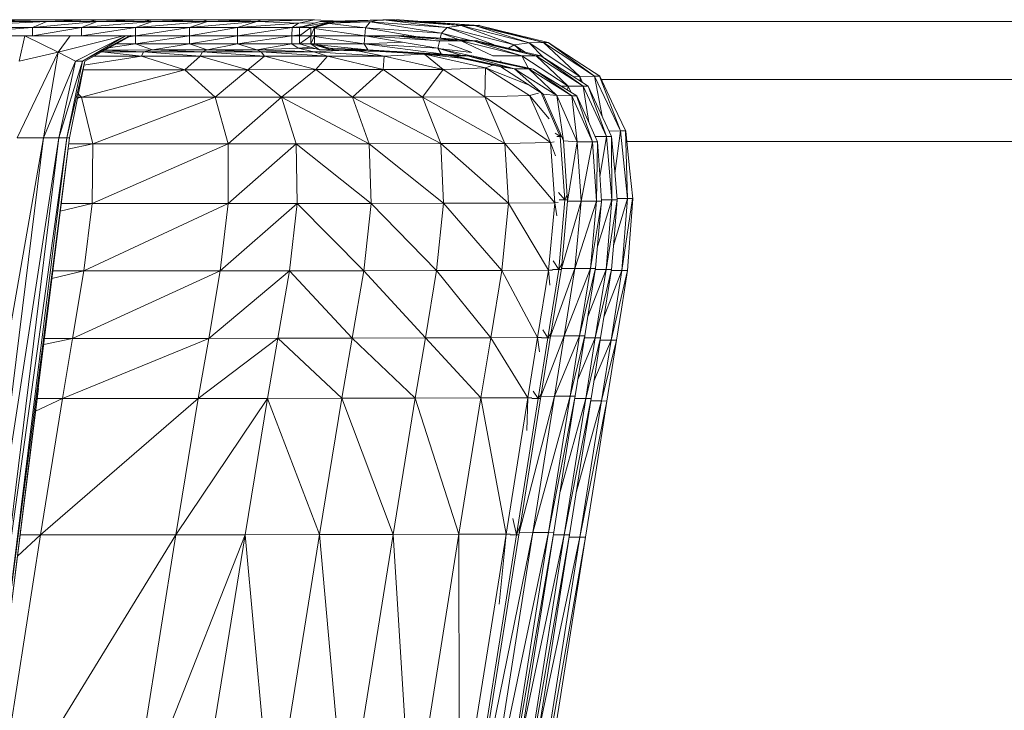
# Model space of a CAD drawing. Extents: x 180 to 9540, y 54 to 2910.
# Tile 54 of 82: x 7188 to 7219, y 992 to 1014. Entities that reach past the tile are written whole.
import ezdxf
from ezdxf.xclip import XClip

# ---------------------------------------------------------------- set-up
doc = ezdxf.new("R2010")
doc.units = 0
doc.header["$MEASUREMENT"] = 0
doc.header["$XCLIPFRAME"] = 0
doc.layers.add('320-W Umeblowanie U_floe', color=7, linetype='Continuous')
doc.layers.add('820-G Rysunki Obrazki', color=7, linetype='Continuous')

# ---------------------------------------------------------------- blocks, each defined once
blk = doc.blocks.new('Rysunek_2_2', base_point=(4248.051, 809.799))
at = {"color": 150, "linetype": 'Continuous', "lineweight": 13, "ltscale": 0.5}
for p, q in [((7189.055, 1013.525), (7185.025, 1013.339)), ((7185.422, 1013.525), (7189.055, 1013.525)), ((7186.614, 1013.586), (7190.372, 1013.586)), ((7186.614, 1013.586), (7189.055, 1013.525)), ((7190.618, 1013.525), (7188.616, 1013.339)), ((7189.055, 1013.525), (7188.616, 1013.339)), ((7189.055, 1013.525), (7190.372, 1013.586)), ((7189.055, 1013.525), (7190.618, 1013.525)), ((7192.335, 1013.525), (7190.139, 1013.339)), ((7190.618, 1013.525), (7190.139, 1013.339)), ((7190.618, 1013.525), (7190.372, 1013.586)), ((7192.055, 1013.586), (7190.372, 1013.586)), ((7192.055, 1013.586), (7190.618, 1013.525)), ((7190.618, 1013.525), (7192.335, 1013.525)), ((7194.042, 1013.525), (7191.814, 1013.339)), ((7192.335, 1013.525), (7191.814, 1013.339)), ((7192.055, 1013.586), (7193.896, 1013.586)), ((7192.055, 1013.586), (7192.335, 1013.525)), ((7193.896, 1013.586), (7192.335, 1013.525)), ((7192.335, 1013.525), (7194.042, 1013.525)), ((7195.577, 1013.525), (7193.482, 1013.339)), ((7194.042, 1013.525), (7193.482, 1013.339)), ((7194.042, 1013.525), (7193.896, 1013.586)), ((7195.723, 1013.586), (7193.896, 1013.586)), ((7195.723, 1013.586), (7194.042, 1013.525)), ((7194.042, 1013.525), (7195.577, 1013.525)), ((7195.577, 1013.525), (7194.981, 1013.339)), ((7196.871, 1013.476), (7194.981, 1013.339)), ((7195.577, 1013.525), (7197.364, 1013.586)), ((7195.723, 1013.586), (7195.577, 1013.525)), ((7195.577, 1013.525), (7196.871, 1013.476)), ((7195.723, 1013.586), (7197.364, 1013.586)), ((7196.67, 1013.338), (7196.871, 1013.476)), ((7196.871, 1013.476), (7197.364, 1013.586)), ((7196.871, 1013.476), (7197.435, 1013.492)), ((7197.91, 1013.525), (7196.902, 1013.339)), ((7197.549, 1013.525), (7196.902, 1013.339)), ((7198.031, 1013.525), (7197.255, 1013.339)), ((7197.91, 1013.525), (7197.255, 1013.339)), ((7198.148, 1013.544), (7197.364, 1013.586)), ((7197.7, 1013.431), (7197.373, 1013.339)), ((7199.489, 1013.585), (7197.549, 1013.525)), ((7197.549, 1013.525), (7197.91, 1013.525)), ((7197.832, 1013.469), (7198.954, 1013.337)), ((7199.098, 1013.523), (7197.869, 1013.479)), ((7198.03, 1013.529), (7197.91, 1013.525)), ((7197.91, 1013.525), (7198.031, 1013.525)), ((7198.03, 1013.525), (7198.03, 1013.525)), ((7198.031, 1013.525), (7198.03, 1013.525)), ((7198.03, 1013.525), (7198.03, 1013.525)), ((7198.031, 1013.53), (7199.489, 1013.585)), ((7199.098, 1013.523), (7198.031, 1013.524)), ((7199.098, 1013.523), (7198.954, 1013.337)), ((7199.098, 1013.523), (7199.369, 1013.566)), ((7199.098, 1013.523), (7201.31, 1013.166)), ((7201.489, 1013.343), (7199.098, 1013.523)), ((7199.875, 1013.585), (7199.489, 1013.585)), ((7201.489, 1013.343), (7199.591, 1013.573)), ((7201.919, 1013.403), (7199.636, 1013.574)), ((7199.907, 1013.582), (7201.919, 1013.403)), ((7199.912, 1013.582), (7200.001, 1013.585)), ((7202.335, 1013.405), (7199.912, 1013.582)), ((7200.003, 1013.585), (7200.004, 1013.585)), ((7201.277, 1013.493), (7200.003, 1013.585)), ((7202.335, 1013.405), (7200.556, 1013.543)), ((7201.489, 1013.343), (7201.919, 1013.403)), ((7201.919, 1013.403), (7202.335, 1013.405)), ((7204.036, 1012.865), (7201.919, 1013.403)), ((7203.566, 1012.809), (7201.919, 1013.403)), ((7202.474, 1013.406), (7202.335, 1013.405)), ((7204.476, 1012.872), (7202.335, 1013.405)), ((7202.335, 1013.405), (7204.036, 1012.865)), ((7202.474, 1013.406), (7202.474, 1013.406)), ((7202.474, 1013.406), (7202.474, 1013.406)), ((7204.476, 1012.872), (7202.474, 1013.406)), ((7202.474, 1013.406), (7202.474, 1013.406)), ((7185.025, 1013.339), (7188.616, 1013.339)), ((7185.025, 1013.089), (7188.616, 1013.339)), ((7188.616, 1013.339), (7190.139, 1013.339)), ((7188.616, 1013.089), (7188.616, 1013.339)), ((7188.616, 1013.089), (7190.139, 1013.339)), ((7190.139, 1013.339), (7191.814, 1013.339)), ((7190.139, 1013.089), (7190.139, 1013.339)), ((7191.814, 1013.339), (7190.139, 1013.089)), ((7191.814, 1013.089), (7191.814, 1013.339)), ((7191.814, 1013.089), (7193.482, 1013.339)), ((7191.814, 1013.339), (7193.482, 1013.339)), ((7193.482, 1013.339), (7194.981, 1013.339)), ((7193.482, 1013.089), (7193.482, 1013.339)), ((7194.981, 1013.339), (7193.482, 1013.089)), ((7194.981, 1013.339), (7196.67, 1013.338)), ((7194.981, 1013.089), (7194.981, 1013.339)), ((7194.981, 1013.089), (7196.67, 1013.338)), ((7196.669, 1013.089), (7196.67, 1013.338)), ((7196.669, 1013.089), (7196.902, 1013.114)), ((7197.022, 1013.373), (7196.67, 1013.338)), ((7196.67, 1013.338), (7196.902, 1013.338)), ((7196.902, 1013.339), (7197.255, 1013.339)), ((7196.902, 1013.089), (7196.902, 1013.339)), ((7196.902, 1013.089), (7197.255, 1013.339)), ((7197.255, 1013.339), (7197.373, 1013.339)), ((7197.255, 1013.339), (7197.255, 1013.089)), ((7197.255, 1013.089), (7197.373, 1013.339)), ((7197.373, 1013.339), (7197.373, 1013.339)), ((7198.954, 1013.337), (7197.373, 1013.338)), ((7198.933, 1013.089), (7197.373, 1013.311)), ((7197.373, 1013.089), (7197.373, 1013.213)), ((7198.933, 1013.089), (7198.954, 1013.337)), ((7201.31, 1013.166), (7198.954, 1013.337)), ((7200.513, 1013.062), (7198.954, 1013.337)), ((7201.273, 1013.01), (7201.31, 1013.166)), ((7201.31, 1013.166), (7201.489, 1013.343)), ((7202.181, 1012.948), (7201.31, 1013.166)), ((7201.837, 1012.971), (7201.31, 1013.166)), ((7201.489, 1013.343), (7202.923, 1012.811)), ((7203.566, 1012.809), (7201.489, 1013.343)), ((7184.965, 1013.089), (7188.378, 1013.089)), ((7188.378, 1013.089), (7188.199, 1012.295)), ((7189.414, 1012.581), (7188.378, 1013.089)), ((7189.782, 1013.089), (7188.378, 1013.089)), ((7189.414, 1012.581), (7189.782, 1013.089)), ((7189.414, 1012.581), (7191.438, 1013.089)), ((7189.782, 1013.089), (7191.438, 1013.089)), ((7189.951, 1012.295), (7191.5, 1013.089)), ((7191.5, 1013.089), (7189.951, 1012.295)), ((7190.163, 1012.295), (7191.5, 1013.089)), ((7190.163, 1012.295), (7191.622, 1013.089)), ((7191.662, 1013.089), (7190.234, 1012.295)), ((7191.814, 1012.839), (7190.976, 1012.708)), ((7191.212, 1012.839), (7191.814, 1012.839)), ((7191.438, 1013.089), (7191.5, 1013.089)), ((7191.622, 1013.089), (7191.5, 1013.089)), ((7191.814, 1013.089), (7191.606, 1013.058)), ((7191.622, 1013.089), (7191.662, 1013.089)), ((7191.662, 1013.089), (7191.662, 1013.089)), ((7192.63, 1013.089), (7191.662, 1013.089)), ((7193.482, 1013.089), (7191.814, 1012.839)), ((7191.814, 1013.089), (7191.814, 1012.839)), ((7191.814, 1012.839), (7193.482, 1012.839)), ((7191.814, 1012.839), (7192.334, 1012.652)), ((7193.482, 1012.839), (7192.334, 1012.652)), ((7194.981, 1013.089), (7193.482, 1012.839)), ((7193.482, 1013.089), (7193.482, 1012.839)), ((7193.482, 1012.839), (7194.981, 1012.839)), ((7194.04, 1012.652), (7193.482, 1012.839)), ((7194.981, 1012.839), (7194.04, 1012.652)), ((7196.669, 1013.089), (7194.981, 1012.839)), ((7194.981, 1013.089), (7194.981, 1012.839)), ((7194.981, 1012.839), (7196.667, 1012.839)), ((7194.981, 1012.839), (7195.573, 1012.652)), ((7196.667, 1012.839), (7195.573, 1012.652)), ((7196.726, 1013.089), (7195.641, 1013.089)), ((7196.667, 1012.839), (7196.669, 1013.089)), ((7196.667, 1012.839), (7196.862, 1012.701)), ((7196.667, 1012.839), (7196.902, 1012.839)), ((7196.902, 1012.839), (7196.667, 1012.839)), ((7196.902, 1012.839), (7197.255, 1013.089)), ((7196.902, 1013.089), (7196.902, 1012.839)), ((7197.255, 1012.839), (7196.902, 1012.839)), ((7196.902, 1012.839), (7197.528, 1012.652)), ((7197.373, 1013.089), (7197.255, 1012.839)), ((7197.255, 1012.839), (7197.255, 1013.089)), ((7197.255, 1012.839), (7197.373, 1012.839)), ((7197.889, 1012.652), (7197.255, 1012.839)), ((7197.255, 1012.839), (7197.528, 1012.652)), ((7197.373, 1013.06), (7198.913, 1012.84)), ((7197.373, 1012.963), (7197.373, 1012.839)), ((7198.913, 1012.84), (7197.373, 1012.839)), ((7197.373, 1012.839), (7197.889, 1012.652)), ((7197.373, 1012.839), (7197.373, 1012.839)), ((7197.475, 1012.809), (7199.026, 1012.654)), ((7198.989, 1013.089), (7197.802, 1013.089)), ((7200.099, 1012.888), (7198.895, 1012.84)), ((7198.895, 1012.84), (7198.913, 1012.839)), ((7198.933, 1013.089), (7198.913, 1012.84)), ((7201.2, 1012.698), (7198.913, 1012.84)), ((7198.913, 1012.84), (7201.298, 1012.521)), ((7198.913, 1012.84), (7199.026, 1012.654)), ((7201.255, 1012.932), (7198.933, 1013.089)), ((7198.933, 1013.089), (7201.2, 1012.698)), ((7199.901, 1013.089), (7201.92, 1012.932)), ((7201.072, 1012.939), (7199.901, 1013.089)), ((7200.134, 1013.089), (7200.076, 1013.089)), ((7200.134, 1013.089), (7200.134, 1013.089)), ((7200.134, 1013.089), (7200.134, 1013.089)), ((7200.134, 1013.089), (7200.134, 1013.089)), ((7200.134, 1013.089), (7200.134, 1013.089)), ((7201.314, 1013.007), (7200.134, 1013.089)), ((7200.134, 1013.084), (7201.92, 1012.932)), ((7201.159, 1012.932), (7201.92, 1012.932)), ((7201.2, 1012.698), (7201.25, 1012.908)), ((7202.286, 1012.932), (7201.314, 1013.003)), ((7201.53, 1012.833), (7202.253, 1012.571)), ((7201.92, 1012.932), (7203.801, 1012.463)), ((7202.91, 1012.463), (7201.92, 1012.932)), ((7201.92, 1012.932), (7202.286, 1012.932)), ((7202.409, 1012.932), (7202.286, 1012.932)), ((7204.247, 1012.463), (7202.286, 1012.932)), ((7202.286, 1012.932), (7203.801, 1012.463)), ((7202.409, 1012.932), (7202.409, 1012.932)), ((7202.409, 1012.932), (7202.409, 1012.932)), ((7204.247, 1012.463), (7202.409, 1012.932)), ((7202.409, 1012.932), (7202.409, 1012.932)), ((7203.566, 1012.809), (7203.394, 1012.699)), ((7203.566, 1012.809), (7204.036, 1012.865)), ((7203.566, 1012.809), (7203.785, 1012.607)), ((7203.908, 1012.578), (7203.566, 1012.809)), ((7204.476, 1012.872), (7204.036, 1012.865)), ((7205.603, 1011.821), (7204.036, 1012.865)), ((7204.48, 1012.409), (7204.036, 1012.865)), ((7204.476, 1012.872), (7204.624, 1012.874)), ((7206.064, 1011.831), (7204.476, 1012.872)), ((7204.476, 1012.872), (7205.603, 1011.821)), ((7204.624, 1012.874), (7204.625, 1012.873)), ((7206.064, 1011.831), (7204.625, 1012.873)), ((7204.626, 1012.873), (7204.625, 1012.873)), ((7204.626, 1012.873), (7204.626, 1012.873)), ((7204.626, 1012.873), (7204.626, 1012.873)), ((7205.487, 1012.312), (7204.626, 1012.873)), ((7189.414, 1012.581), (7188.14, 1009.916)), ((7188.199, 1012.295), (7189.414, 1012.581)), ((7188.949, 1009.916), (7189.414, 1012.581)), ((7189.414, 1012.581), (7189.951, 1012.295)), ((7190.234, 1012.295), (7190.944, 1012.69)), ((7192.054, 1012.591), (7190.766, 1012.591)), ((7190.766, 1012.591), (7191.993, 1012.453)), ((7190.857, 1012.642), (7192.334, 1012.652)), ((7192.054, 1012.591), (7190.857, 1012.642)), ((7192.054, 1012.591), (7191.993, 1012.453)), ((7192.054, 1012.591), (7192.334, 1012.652)), ((7193.823, 1012.453), (7192.054, 1012.591)), ((7192.054, 1012.591), (7193.892, 1012.591)), ((7193.892, 1012.591), (7192.334, 1012.652)), ((7192.334, 1012.652), (7194.04, 1012.652)), ((7193.892, 1012.591), (7193.823, 1012.453)), ((7193.892, 1012.591), (7194.04, 1012.652)), ((7193.892, 1012.591), (7195.812, 1012.453)), ((7193.892, 1012.591), (7195.714, 1012.591)), ((7195.714, 1012.591), (7194.04, 1012.652)), ((7194.04, 1012.652), (7195.573, 1012.652)), ((7195.573, 1012.652), (7196.862, 1012.701)), ((7197.348, 1012.591), (7195.573, 1012.652)), ((7195.714, 1012.591), (7195.573, 1012.652)), ((7197.348, 1012.591), (7195.714, 1012.591)), ((7197.776, 1012.453), (7195.714, 1012.591)), ((7195.714, 1012.591), (7195.812, 1012.453)), ((7197.27, 1012.729), (7196.862, 1012.701)), ((7196.862, 1012.701), (7197.418, 1012.685)), ((7197.348, 1012.591), (7196.862, 1012.701)), ((7198.122, 1012.633), (7197.348, 1012.591)), ((7197.348, 1012.591), (7197.776, 1012.453)), ((7197.348, 1012.591), (7199.535, 1012.454)), ((7199.407, 1012.592), (7197.528, 1012.652)), ((7197.528, 1012.652), (7197.889, 1012.652)), ((7197.692, 1012.745), (7198.01, 1012.652)), ((7199.026, 1012.654), (7197.856, 1012.697)), ((7198.01, 1012.648), (7197.889, 1012.652)), ((7197.889, 1012.652), (7198.01, 1012.652)), ((7198.086, 1012.653), (7198.01, 1012.653)), ((7198.01, 1012.652), (7198.01, 1012.652)), ((7198.01, 1012.652), (7198.01, 1012.652)), ((7198.01, 1012.652), (7198.01, 1012.652)), ((7198.973, 1012.622), (7198.01, 1012.652)), ((7199.407, 1012.592), (7198.01, 1012.647)), ((7199.026, 1012.654), (7198.086, 1012.653)), ((7198.708, 1012.614), (7199.535, 1012.454)), ((7201.385, 1012.508), (7199.026, 1012.654)), ((7199.026, 1012.654), (7199.286, 1012.612)), ((7199.407, 1012.592), (7201.701, 1012.461)), ((7199.407, 1012.592), (7199.793, 1012.592)), ((7200.77, 1012.514), (7199.535, 1012.454)), ((7199.921, 1012.592), (7199.793, 1012.592)), ((7202.118, 1012.459), (7199.793, 1012.592)), ((7199.793, 1012.592), (7201.701, 1012.461)), ((7199.921, 1012.592), (7199.922, 1012.592)), ((7199.921, 1012.592), (7199.922, 1012.592)), ((7199.922, 1012.592), (7199.922, 1012.592)), ((7199.922, 1012.592), (7199.922, 1012.592)), ((7199.922, 1012.592), (7199.922, 1012.592)), ((7201.126, 1012.523), (7199.922, 1012.592)), ((7200.786, 1012.513), (7202.682, 1012.093)), ((7201.359, 1012.037), (7200.786, 1012.513)), ((7201.902, 1012.39), (7200.799, 1012.513)), ((7200.89, 1012.537), (7201.298, 1012.521)), ((7201.126, 1012.519), (7202.118, 1012.459)), ((7201.231, 1012.691), (7201.2, 1012.698)), ((7201.2, 1012.698), (7201.946, 1012.477)), ((7201.2, 1012.698), (7201.298, 1012.521)), ((7201.2, 1012.694), (7201.206, 1012.694)), ((7201.206, 1012.694), (7201.209, 1012.736)), ((7201.206, 1012.694), (7202.231, 1012.46)), ((7202.253, 1012.571), (7201.206, 1012.694)), ((7201.298, 1012.521), (7201.385, 1012.508)), ((7189.951, 1012.295), (7188.949, 1009.916)), ((7190.163, 1012.295), (7189.435, 1009.916)), ((7189.951, 1012.295), (7189.435, 1009.916)), ((7189.677, 1009.916), (7190.163, 1012.295)), ((7190.234, 1012.295), (7189.677, 1009.916)), ((7189.951, 1012.295), (7190.163, 1012.295)), ((7190.21, 1012.174), (7191.993, 1012.453)), ((7190.234, 1012.295), (7190.234, 1012.296)), ((7191.993, 1012.453), (7190.517, 1012.453)), ((7193.823, 1012.453), (7191.993, 1012.453)), ((7193.343, 1012.032), (7191.993, 1012.453)), ((7193.343, 1012.032), (7193.823, 1012.453)), ((7195.3, 1012.032), (7193.823, 1012.453)), ((7193.823, 1012.453), (7195.812, 1012.453)), ((7195.3, 1012.032), (7195.812, 1012.453)), ((7197.414, 1012.033), (7195.812, 1012.453)), ((7195.812, 1012.453), (7197.776, 1012.453)), ((7197.414, 1012.033), (7197.776, 1012.453)), ((7199.535, 1012.454), (7197.776, 1012.453)), ((7199.497, 1012.035), (7197.776, 1012.453)), ((7199.497, 1012.035), (7199.535, 1012.454)), ((7201.359, 1012.037), (7199.535, 1012.454)), ((7203.158, 1012.116), (7201.531, 1012.471)), ((7203.574, 1012.06), (7201.701, 1012.461)), ((7201.701, 1012.461), (7202.118, 1012.459)), ((7203.158, 1012.116), (7201.701, 1012.461)), ((7202.257, 1012.459), (7202.118, 1012.459)), ((7204.019, 1012.054), (7202.118, 1012.459)), ((7203.574, 1012.06), (7202.118, 1012.459)), ((7202.257, 1012.459), (7202.258, 1012.459)), ((7202.257, 1012.459), (7202.257, 1012.459)), ((7204.019, 1012.054), (7202.257, 1012.459)), ((7202.258, 1012.459), (7202.258, 1012.459)), ((7202.258, 1012.459), (7202.258, 1012.459)), ((7203.266, 1012.244), (7202.258, 1012.459)), ((7202.91, 1012.463), (7203.801, 1012.463)), ((7203.157, 1012.31), (7203.15, 1012.269)), ((7204.006, 1012.087), (7203.801, 1012.463)), ((7204.247, 1012.463), (7203.801, 1012.463)), ((7205.244, 1011.524), (7203.801, 1012.463)), ((7205.711, 1011.524), (7204.247, 1012.463)), ((7204.247, 1012.463), (7204.396, 1012.463)), ((7204.247, 1012.463), (7205.244, 1011.524)), ((7204.396, 1012.462), (7204.396, 1012.463)), ((7205.711, 1011.524), (7204.396, 1012.463)), ((7204.396, 1012.463), (7204.396, 1012.463)), ((7204.396, 1012.463), (7204.396, 1012.463)), ((7204.396, 1012.463), (7204.396, 1012.463)), ((7205.189, 1011.957), (7204.396, 1012.463)), ((7204.396, 1012.463), (7204.396, 1012.463)), ((7193.343, 1012.032), (7190.139, 1011.175)), ((7193.343, 1012.032), (7190.181, 1012.032)), ((7195.3, 1012.032), (7193.343, 1012.032)), ((7193.343, 1012.032), (7194.286, 1011.175)), ((7195.3, 1012.032), (7194.286, 1011.175)), ((7195.3, 1012.032), (7197.414, 1012.033)), ((7196.34, 1011.176), (7195.3, 1012.032)), ((7197.414, 1012.033), (7196.34, 1011.176)), ((7197.414, 1012.033), (7199.497, 1012.035)), ((7198.549, 1011.178), (7197.414, 1012.033)), ((7199.497, 1012.035), (7198.549, 1011.178)), ((7201.359, 1012.037), (7199.497, 1012.035)), ((7200.72, 1011.18), (7199.497, 1012.035)), ((7201.359, 1012.037), (7200.72, 1011.18)), ((7202.682, 1012.093), (7201.359, 1012.037)), ((7202.66, 1011.184), (7201.359, 1012.037)), ((7202.682, 1012.093), (7202.66, 1011.184)), ((7202.91, 1012.171), (7202.682, 1012.093)), ((7204.017, 1011.564), (7202.682, 1012.093)), ((7204.043, 1011.23), (7202.682, 1012.093)), ((7204.471, 1011.272), (7203.158, 1012.116)), ((7203.158, 1012.116), (7203.574, 1012.06)), ((7203.574, 1012.06), (7204.471, 1011.272)), ((7204.893, 1011.226), (7203.574, 1012.06)), ((7203.574, 1012.06), (7204.019, 1012.054)), ((7204.167, 1012.052), (7204.019, 1012.054)), ((7205.359, 1011.216), (7204.019, 1012.054)), ((7204.019, 1012.054), (7204.893, 1011.226)), ((7204.167, 1012.052), (7204.167, 1012.052)), ((7204.167, 1012.052), (7205.359, 1011.216)), ((7204.167, 1012.052), (7204.167, 1012.052)), ((7204.167, 1012.052), (7204.167, 1012.052)), ((7204.891, 1011.601), (7204.167, 1012.052)), ((7205.603, 1011.821), (7205.426, 1011.805)), ((7206.064, 1011.831), (7205.603, 1011.821)), ((7205.688, 1011.638), (7205.603, 1011.821)), ((7205.624, 1011.679), (7205.603, 1011.821)), ((7206.22, 1011.834), (7206.064, 1011.831)), ((7206.865, 1010.13), (7206.064, 1011.831)), ((7206.064, 1011.831), (7206.299, 1010.59)), ((7206.22, 1011.834), (7206.22, 1011.832)), ((7206.865, 1010.13), (7206.22, 1011.834)), ((7206.222, 1011.832), (7206.222, 1011.832)), ((7206.664, 1010.9), (7206.223, 1011.832)), ((7190.032, 1011.283), (7190.139, 1011.175)), ((7204.321, 1011.3), (7204.043, 1011.23)), ((7204.993, 1009.959), (7204.402, 1011.316)), ((7204.893, 1011.226), (7204.471, 1011.272)), ((7205.101, 1009.821), (7204.471, 1011.272)), ((7205.244, 1011.524), (7205.016, 1011.524)), ((7205.223, 1011.394), (7205.244, 1011.524)), ((7205.711, 1011.524), (7205.244, 1011.524)), ((7205.244, 1011.524), (7205.333, 1011.326)), ((7205.866, 1011.524), (7205.711, 1011.524)), ((7206.431, 1009.959), (7205.711, 1011.524)), ((7205.711, 1011.524), (7205.886, 1010.386)), ((7206.431, 1009.959), (7205.866, 1011.524)), ((7205.867, 1011.524), (7205.867, 1011.524)), ((7206.263, 1010.669), (7205.867, 1011.524)), ((7189.995, 1011.099), (7189.758, 1009.916)), ((7190.005, 1011.151), (7190.139, 1011.175)), ((7190.139, 1011.175), (7190.01, 1011.175)), ((7194.286, 1011.175), (7190.139, 1011.175)), ((7190.484, 1009.729), (7190.139, 1011.175)), ((7190.484, 1009.729), (7194.286, 1011.175)), ((7196.34, 1011.176), (7194.286, 1011.175)), ((7194.688, 1009.73), (7194.286, 1011.175)), ((7194.688, 1009.73), (7196.34, 1011.176)), ((7198.549, 1011.178), (7196.34, 1011.176)), ((7199.064, 1009.733), (7196.34, 1011.176)), ((7196.799, 1009.731), (7196.34, 1011.176)), ((7200.72, 1011.18), (7198.549, 1011.178)), ((7198.549, 1011.178), (7199.064, 1009.733)), ((7198.549, 1011.178), (7201.288, 1009.736)), ((7202.66, 1011.184), (7200.72, 1011.18)), ((7200.72, 1011.18), (7201.288, 1009.736)), ((7203.276, 1009.738), (7200.72, 1011.18)), ((7204.043, 1011.23), (7202.66, 1011.184)), ((7202.66, 1011.184), (7203.276, 1009.738)), ((7202.66, 1011.184), (7204.696, 1009.768)), ((7204.658, 1010.507), (7204.043, 1011.23)), ((7204.043, 1011.23), (7204.696, 1009.768)), ((7205.359, 1011.216), (7204.893, 1011.226)), ((7205.523, 1009.794), (7204.893, 1011.226)), ((7205.101, 1009.821), (7204.893, 1011.226)), ((7205.511, 1011.215), (7205.359, 1011.216)), ((7205.998, 1009.788), (7205.359, 1011.216)), ((7205.523, 1009.794), (7205.359, 1011.216)), ((7205.511, 1011.216), (7205.511, 1011.216)), ((7205.862, 1010.438), (7205.511, 1011.216)), ((7205.511, 1011.215), (7205.511, 1011.215)), ((7205.511, 1011.215), (7205.511, 1011.215)), ((7205.511, 1011.214), (7205.512, 1011.214)), ((7205.998, 1009.788), (7205.517, 1011.202)), ((7204.844, 1010.063), (7204.993, 1009.959)), ((7204.993, 1009.959), (7205.006, 1010.038)), ((7206.865, 1010.13), (7206.514, 1010.125)), ((7206.865, 1010.13), (7206.693, 1008.809)), ((7207.081, 1008.03), (7206.865, 1010.13)), ((7206.865, 1010.13), (7207.026, 1010.13)), ((7207.081, 1008.03), (7207.026, 1010.13)), ((7207.027, 1010.13), (7207.027, 1010.127)), ((7207.029, 1010.127), (7207.029, 1010.126)), ((7207.151, 1008.969), (7207.03, 1010.126)), ((7186.242, 994.416), (7188.949, 1009.916)), ((7187.04, 994.416), (7188.949, 1009.916)), ((7187.04, 994.416), (7189.435, 1009.916)), ((7187.52, 994.416), (7189.435, 1009.916)), ((7187.52, 994.416), (7189.677, 1009.916)), ((7187.76, 994.416), (7189.677, 1009.916)), ((7187.76, 994.416), (7189.758, 1009.916)), ((7188.14, 1009.916), (7188.949, 1009.916)), ((7188.949, 1009.916), (7189.435, 1009.916)), ((7189.435, 1009.916), (7189.677, 1009.916)), ((7189.677, 1009.916), (7189.758, 1009.916)), ((7196.799, 1009.731), (7194.688, 1009.73)), ((7196.799, 1009.731), (7194.692, 1007.873)), ((7199.064, 1009.733), (7196.799, 1009.731)), ((7199.124, 1007.876), (7196.799, 1009.731)), ((7196.831, 1007.874), (7196.799, 1009.731)), ((7199.064, 1009.733), (7201.288, 1009.736)), ((7199.064, 1009.733), (7199.124, 1007.876)), ((7199.064, 1009.733), (7201.376, 1007.879)), ((7203.276, 1009.738), (7201.288, 1009.736)), ((7201.288, 1009.736), (7201.376, 1007.879)), ((7203.389, 1007.881), (7201.288, 1009.736)), ((7203.276, 1009.738), (7204.696, 1009.768)), ((7203.276, 1009.738), (7203.389, 1007.881)), ((7203.276, 1009.738), (7204.83, 1007.895)), ((7204.812, 1009.786), (7204.696, 1009.768)), ((7204.846, 1009.355), (7204.696, 1009.768)), ((7204.696, 1009.768), (7204.83, 1007.895)), ((7204.993, 1009.959), (7204.89, 1009.959)), ((7205.145, 1007.987), (7204.993, 1009.959)), ((7205.041, 1009.959), (7204.993, 1009.959)), ((7205.228, 1007.951), (7205.101, 1009.821)), ((7205.101, 1009.821), (7205.523, 1009.794)), ((7205.523, 1009.794), (7205.228, 1007.951)), ((7205.523, 1009.794), (7205.649, 1007.944)), ((7205.523, 1009.794), (7205.998, 1009.788)), ((7205.998, 1009.788), (7205.649, 1007.944)), ((7206.154, 1009.791), (7205.998, 1009.788)), ((7206.127, 1007.943), (7205.998, 1009.788)), ((7206.431, 1009.959), (7206.078, 1009.959)), ((7206.155, 1009.761), (7206.127, 1007.943)), ((7206.153, 1009.791), (7206.153, 1009.792)), ((7206.224, 1008.778), (7206.153, 1009.791)), ((7206.155, 1009.788), (7206.154, 1009.791)), ((7206.431, 1009.959), (7206.231, 1008.706)), ((7206.603, 1007.987), (7206.431, 1009.959)), ((7206.431, 1009.959), (7206.591, 1009.959)), ((7206.603, 1007.987), (7206.591, 1009.959)), ((7206.688, 1008.873), (7206.592, 1009.959)), ((7190.484, 1009.729), (7189.714, 1009.562)), ((7189.735, 1009.729), (7190.484, 1009.729)), ((7194.688, 1009.73), (7190.464, 1007.871)), ((7190.464, 1007.871), (7190.484, 1009.729)), ((7194.688, 1009.73), (7190.484, 1009.729)), ((7194.688, 1009.73), (7194.692, 1007.873)), ((7205.145, 1007.987), (7204.939, 1008.219)), ((7204.83, 1007.895), (7204.931, 1007.903)), ((7205.145, 1007.987), (7204.955, 1005.826)), ((7204.96, 1007.987), (7205.145, 1007.987)), ((7205.228, 1007.951), (7205.033, 1005.852)), ((7205.649, 1007.944), (7205.033, 1005.852)), ((7205.145, 1007.987), (7205.214, 1008.156)), ((7205.226, 1007.987), (7205.145, 1007.987)), ((7205.649, 1007.944), (7205.228, 1007.951)), ((7205.649, 1007.944), (7205.454, 1005.856)), ((7206.127, 1007.943), (7205.454, 1005.856)), ((7206.127, 1007.943), (7205.649, 1007.944)), ((7206.127, 1007.943), (7205.934, 1005.856)), ((7206.278, 1007.907), (7205.934, 1005.856)), ((7206.285, 1007.946), (7206.127, 1007.943)), ((7206.156, 1006.542), (7206.603, 1007.987)), ((7206.282, 1007.95), (7206.176, 1006.796)), ((7206.603, 1007.987), (7206.282, 1007.987)), ((7206.283, 1007.95), (7206.283, 1007.949)), ((7206.284, 1007.949), (7206.285, 1007.946)), ((7206.765, 1007.987), (7206.423, 1005.826)), ((7206.603, 1007.987), (7206.423, 1005.826)), ((7206.765, 1007.987), (7206.603, 1007.987)), ((7206.649, 1006.569), (7207.081, 1008.03)), ((7207.081, 1008.03), (7206.762, 1008.03)), ((7207.081, 1008.03), (7206.914, 1005.796)), ((7207.246, 1008.028), (7206.914, 1005.796)), ((7207.246, 1008.028), (7207.081, 1008.03)), ((7207.246, 1008.024), (7207.246, 1008.028)), ((7207.249, 1008.023), (7207.249, 1008.024)), ((7189.476, 1007.636), (7190.464, 1007.871)), ((7189.505, 1007.871), (7190.464, 1007.871)), ((7190.211, 1005.778), (7194.692, 1007.873)), ((7190.211, 1005.778), (7190.464, 1007.871)), ((7194.692, 1007.873), (7190.464, 1007.871)), ((7194.443, 1005.78), (7196.831, 1007.874)), ((7194.443, 1005.78), (7194.692, 1007.873)), ((7196.831, 1007.874), (7194.692, 1007.873)), ((7196.591, 1005.782), (7196.831, 1007.874)), ((7196.831, 1007.874), (7199.124, 1007.876)), ((7198.896, 1005.786), (7196.831, 1007.874)), ((7198.896, 1005.786), (7199.124, 1007.876)), ((7199.124, 1007.876), (7201.376, 1007.879)), ((7199.124, 1007.876), (7201.16, 1005.79)), ((7201.16, 1005.79), (7201.376, 1007.879)), ((7201.376, 1007.879), (7203.389, 1007.881)), ((7203.184, 1005.794), (7201.376, 1007.879)), ((7203.184, 1005.794), (7203.389, 1007.881)), ((7203.389, 1007.881), (7204.83, 1007.895)), ((7203.389, 1007.881), (7204.634, 1005.8)), ((7204.83, 1007.895), (7204.634, 1005.8)), ((7204.896, 1007.493), (7204.83, 1007.895)), ((7204.78, 1006.09), (7204.955, 1005.826)), ((7189.217, 1005.543), (7190.211, 1005.778)), ((7190.211, 1005.778), (7189.246, 1005.777)), ((7189.859, 1003.68), (7194.443, 1005.78)), ((7190.211, 1005.778), (7189.859, 1003.68)), ((7194.443, 1005.78), (7190.211, 1005.778)), ((7194.083, 1003.683), (7196.591, 1005.782)), ((7194.083, 1003.683), (7194.443, 1005.78)), ((7196.591, 1005.782), (7194.443, 1005.78)), ((7196.591, 1005.782), (7196.232, 1003.685)), ((7198.896, 1005.786), (7196.591, 1005.782)), ((7196.591, 1005.782), (7198.541, 1003.691)), ((7198.896, 1005.786), (7198.541, 1003.691)), ((7201.16, 1005.79), (7198.896, 1005.786)), ((7200.81, 1003.697), (7198.896, 1005.786)), ((7201.16, 1005.79), (7200.81, 1003.697)), ((7203.184, 1005.794), (7201.16, 1005.79)), ((7201.16, 1005.79), (7202.839, 1003.703)), ((7203.184, 1005.794), (7202.839, 1003.703)), ((7204.634, 1005.8), (7203.184, 1005.794)), ((7204.292, 1003.706), (7203.184, 1005.794)), ((7204.292, 1003.706), (7204.634, 1005.8)), ((7204.955, 1005.826), (7204.615, 1003.696)), ((7204.753, 1005.803), (7204.634, 1005.8)), ((7204.634, 1005.8), (7204.678, 1005.334)), ((7204.696, 1003.752), (7205.454, 1005.856)), ((7205.033, 1005.852), (7204.696, 1003.752)), ((7204.955, 1005.826), (7204.759, 1005.826)), ((7205.046, 1005.995), (7204.955, 1005.826)), ((7204.955, 1005.826), (7205.029, 1005.826)), ((7205.454, 1005.856), (7205.033, 1005.852)), ((7205.118, 1003.76), (7205.454, 1005.856)), ((7205.118, 1003.76), (7205.934, 1005.856)), ((7205.934, 1005.856), (7205.454, 1005.856)), ((7205.934, 1005.856), (7205.6, 1003.761)), ((7205.6, 1003.761), (7206.084, 1005.821)), ((7205.854, 1004.361), (7206.423, 1005.826)), ((7206.091, 1005.861), (7205.906, 1004.701)), ((7205.934, 1005.856), (7206.09, 1005.858)), ((7206.587, 1005.826), (7206.087, 1003.696)), ((7206.423, 1005.826), (7206.087, 1003.696)), ((7206.088, 1005.826), (7206.423, 1005.826)), ((7206.091, 1005.861), (7206.091, 1005.861)), ((7206.093, 1005.861), (7206.093, 1005.858)), ((7206.353, 1004.338), (7206.914, 1005.796)), ((7206.587, 1005.826), (7206.402, 1004.648)), ((7206.587, 1005.826), (7206.423, 1005.826)), ((7206.914, 1005.796), (7206.576, 1003.63)), ((7207.081, 1005.794), (7206.576, 1003.63)), ((7206.583, 1005.796), (7206.914, 1005.796)), ((7207.084, 1005.791), (7206.898, 1004.595)), ((7207.081, 1005.794), (7206.914, 1005.796)), ((7207.08, 1005.791), (7207.081, 1005.794)), ((7207.083, 1005.791), (7207.083, 1005.791)), ((7204.459, 1003.952), (7204.615, 1003.696)), ((7189.859, 1003.68), (7188.963, 1003.49)), ((7189.859, 1003.68), (7188.986, 1003.68)), ((7194.083, 1003.683), (7189.54, 1001.809)), ((7189.859, 1003.68), (7189.54, 1001.809)), ((7194.083, 1003.683), (7189.859, 1003.68)), ((7196.232, 1003.685), (7193.758, 1001.812)), ((7194.083, 1003.683), (7193.758, 1001.812)), ((7196.232, 1003.685), (7194.083, 1003.683)), ((7195.907, 1001.815), (7196.232, 1003.685)), ((7196.232, 1003.685), (7198.541, 1003.691)), ((7196.232, 1003.685), (7198.221, 1001.821)), ((7198.221, 1001.821), (7198.541, 1003.691)), ((7198.541, 1003.691), (7200.81, 1003.697)), ((7200.497, 1001.828), (7198.541, 1003.691)), ((7200.497, 1001.828), (7200.81, 1003.697)), ((7200.81, 1003.697), (7202.839, 1003.703)), ((7200.81, 1003.697), (7202.532, 1001.835)), ((7202.532, 1001.835), (7202.839, 1003.703)), ((7202.839, 1003.703), (7204.292, 1003.706)), ((7203.989, 1001.836), (7202.839, 1003.703)), ((7203.989, 1001.836), (7204.292, 1003.706)), ((7204.292, 1003.706), (7204.419, 1003.705)), ((7204.349, 1003.263), (7204.292, 1003.706)), ((7204.615, 1003.696), (7204.312, 1001.814)), ((7205.118, 1003.76), (7204.396, 1001.88)), ((7204.696, 1003.752), (7204.396, 1001.88)), ((7204.418, 1003.696), (7204.615, 1003.696)), ((7204.712, 1003.852), (7204.615, 1003.696)), ((7204.687, 1003.696), (7204.615, 1003.696)), ((7205.118, 1003.76), (7204.696, 1003.752)), ((7205.6, 1003.761), (7204.82, 1001.89)), ((7205.118, 1003.76), (7204.82, 1001.89)), ((7205.6, 1003.761), (7205.118, 1003.76)), ((7205.6, 1003.761), (7205.304, 1001.891)), ((7205.752, 1003.735), (7205.304, 1001.891)), ((7205.544, 1002.401), (7206.087, 1003.696)), ((7205.757, 1003.763), (7205.593, 1002.728)), ((7205.757, 1003.762), (7205.6, 1003.761)), ((7206.087, 1003.696), (7205.749, 1003.696)), ((7206.251, 1003.696), (7205.79, 1001.814)), ((7206.087, 1003.696), (7205.79, 1001.814)), ((7206.04, 1002.355), (7206.576, 1003.63)), ((7206.251, 1003.696), (7206.087, 1003.696)), ((7206.088, 1002.655), (7206.252, 1003.696)), ((7206.576, 1003.63), (7206.241, 1003.631)), ((7206.576, 1003.63), (7206.278, 1001.737)), ((7206.743, 1003.629), (7206.278, 1001.737)), ((7206.743, 1003.629), (7206.576, 1003.63)), ((7206.582, 1002.582), (7206.746, 1003.628)), ((7187.839, 994.416), (7188.794, 1002.123)), ((7188.707, 1001.424), (7189.54, 1001.809)), ((7189.54, 1001.809), (7188.755, 1001.809)), ((7188.861, 997.576), (7193.758, 1001.812)), ((7189.54, 1001.809), (7188.861, 997.576)), ((7189.54, 1001.809), (7193.758, 1001.812)), ((7195.907, 1001.815), (7193.064, 997.579)), ((7193.064, 997.579), (7193.758, 1001.812)), ((7193.758, 1001.812), (7195.907, 1001.815)), ((7195.907, 1001.815), (7195.211, 997.581)), ((7195.907, 1001.815), (7198.221, 1001.821)), ((7197.528, 997.587), (7195.907, 1001.815)), ((7198.221, 1001.821), (7197.528, 997.587)), ((7200.497, 1001.828), (7198.221, 1001.821)), ((7199.81, 997.593), (7198.221, 1001.821)), ((7199.81, 997.593), (7200.497, 1001.828)), ((7200.497, 1001.828), (7202.532, 1001.835)), ((7200.497, 1001.828), (7201.852, 997.6)), ((7201.852, 997.6), (7202.532, 1001.835)), ((7203.989, 1001.836), (7202.532, 1001.835)), ((7203.315, 997.601), (7202.532, 1001.835)), ((7203.315, 997.601), (7203.989, 1001.836)), ((7204.312, 1001.814), (7203.638, 997.579)), ((7203.724, 997.644), (7204.82, 1001.89)), ((7204.396, 1001.88), (7203.724, 997.644)), ((7203.959, 1000.823), (7203.989, 1001.836)), ((7204.119, 1001.834), (7203.989, 1001.836)), ((7204.116, 1001.814), (7204.312, 1001.814)), ((7204.15, 997.655), (7205.304, 1001.891)), ((7204.15, 997.655), (7204.82, 1001.89)), ((7204.312, 1001.814), (7204.153, 1002.039)), ((7204.407, 1001.953), (7204.312, 1001.814)), ((7204.385, 1001.814), (7204.312, 1001.814)), ((7204.82, 1001.89), (7204.396, 1001.88)), ((7205.304, 1001.891), (7204.635, 997.655)), ((7204.635, 997.655), (7205.452, 1001.835)), ((7205.304, 1001.891), (7204.82, 1001.89)), ((7204.994, 998.915), (7205.79, 1001.814)), ((7205.461, 1001.892), (7205.092, 999.55)), ((7205.954, 1001.814), (7205.122, 997.578)), ((7205.79, 1001.814), (7205.122, 997.578)), ((7205.304, 1001.891), (7205.461, 1001.891)), ((7205.451, 1001.814), (7205.79, 1001.814)), ((7205.955, 1001.814), (7205.586, 999.472)), ((7205.954, 1001.814), (7205.79, 1001.814)), ((7205.495, 998.896), (7206.278, 1001.737)), ((7206.278, 1001.737), (7205.61, 997.501)), ((7206.446, 1001.736), (7205.61, 997.501)), ((7205.943, 1001.737), (7206.278, 1001.737)), ((7206.449, 1001.736), (7206.08, 999.394)), ((7206.446, 1001.736), (7206.278, 1001.737)), ((7203.523, 998.085), (7203.638, 997.579)), ((7203.764, 997.9), (7203.638, 997.579)), ((7193.064, 997.579), (7187.429, 988.391)), ((7188.861, 997.576), (7187.429, 988.391)), ((7188.861, 997.576), (7188.148, 996.91)), ((7188.861, 997.576), (7188.231, 997.575)), ((7188.861, 997.576), (7193.064, 997.579)), ((7191.597, 988.393), (7195.211, 997.581)), ((7191.597, 988.393), (7193.064, 997.579)), ((7195.211, 997.581), (7193.064, 997.579)), ((7195.211, 997.581), (7193.736, 988.395)), ((7195.211, 997.581), (7197.528, 997.587)), ((7196.053, 988.399), (7195.211, 997.581)), ((7197.528, 997.587), (7196.053, 988.399)), ((7199.81, 997.593), (7197.528, 997.587)), ((7198.34, 988.405), (7197.528, 997.587)), ((7199.81, 997.593), (7198.34, 988.405)), ((7201.852, 997.6), (7199.81, 997.593)), ((7199.81, 997.593), (7200.39, 988.41)), ((7201.852, 997.6), (7200.39, 988.41)), ((7203.315, 997.601), (7201.852, 997.6)), ((7201.859, 988.41), (7201.852, 997.6)), ((7201.859, 988.41), (7203.315, 997.601)), ((7203.639, 997.579), (7202.183, 988.388)), ((7204.15, 997.655), (7202.27, 988.453)), ((7203.724, 997.644), (7202.27, 988.453)), ((7204.635, 997.655), (7202.699, 988.463)), ((7204.15, 997.655), (7202.699, 988.463)), ((7203.099, 995.418), (7203.315, 997.601)), ((7204.635, 997.655), (7203.186, 988.464)), ((7204.774, 997.533), (7203.186, 988.464)), ((7203.315, 997.601), (7203.445, 997.599)), ((7203.638, 997.579), (7203.442, 997.579)), ((7203.713, 997.579), (7203.639, 997.579)), ((7205.287, 997.578), (7203.672, 988.387)), ((7205.122, 997.578), (7203.672, 988.387)), ((7204.15, 997.655), (7203.724, 997.644)), ((7203.798, 991.329), (7205.122, 997.578)), ((7204.794, 997.656), (7203.992, 992.574)), ((7204.635, 997.655), (7204.15, 997.655)), ((7204.635, 997.655), (7204.793, 997.656)), ((7205.122, 997.578), (7204.783, 997.578)), ((7205.122, 997.578), (7205.287, 997.578)), ((7205.778, 997.501), (7204.16, 988.31)), ((7205.61, 997.501), (7204.16, 988.31)), ((7204.31, 991.378), (7205.61, 997.501)), ((7204.98, 992.418), (7205.781, 997.5)), ((7205.61, 997.501), (7205.275, 997.502)), ((7205.61, 997.501), (7205.778, 997.501))]:
    blk.add_line(p, q, dxfattribs=at)
at = {"color": 150, "linetype": 'Continuous', "lineweight": 13, "ltscale": 0.5, "flags": 128}
for points in [[(7197.373, 1013.339), (7197.7, 1013.431), (7198.03, 1013.525), (7199.024, 1013.556), (7200.003, 1013.585), (7201.277, 1013.493), (7202.474, 1013.406), (7203.611, 1013.124), (7204.626, 1012.873), (7205.487, 1012.312), (7206.223, 1011.832)], [(7197.373, 1012.839), (7197.373, 1012.963), (7197.373, 1013.089), (7197.373, 1013.213), (7197.373, 1013.339)], [(7190.234, 1012.296), (7190.944, 1012.69), (7191.662, 1013.089)], [(7191.662, 1013.089), (7192.63, 1013.089), (7193.608, 1013.089), (7194.622, 1013.089), (7195.641, 1013.089), (7196.726, 1013.089), (7197.802, 1013.089), (7198.989, 1013.089), (7200.134, 1013.089), (7201.314, 1013.007), (7202.409, 1012.932), (7203.461, 1012.684), (7204.396, 1012.463), (7205.189, 1011.957), (7205.867, 1011.524)], [(7197.373, 1012.839), (7197.692, 1012.745), (7198.01, 1012.652), (7198.973, 1012.622), (7199.922, 1012.592), (7201.126, 1012.523), (7202.258, 1012.459), (7203.266, 1012.244), (7204.167, 1012.052), (7204.891, 1011.601), (7205.511, 1011.216)], [(7173.941, 898.591), (7175.082, 906.39), (7176.209, 914.101), (7179.13, 934.068), (7182.083, 954.26), (7184.945, 974.225), (7187.839, 994.416), (7188.793, 1002.123), (7189.758, 1009.916), (7189.995, 1011.099), (7190.234, 1012.296)], [(7201.718, 971.724), (7202.887, 979.139), (7204.332, 988.309), (7204.98, 992.418), (7205.781, 997.501), (7206.08, 999.394), (7206.449, 1001.736), (7206.582, 1002.582), (7206.746, 1003.628), (7206.898, 1004.595), (7207.084, 1005.791), (7207.159, 1006.79), (7207.25, 1008.023), (7207.151, 1008.969), (7207.03, 1010.126), (7206.664, 1010.9), (7206.223, 1011.832)], [(7191.911, 912.716), (7194.166, 927.026), (7196.956, 944.726), (7198.853, 956.757), (7201.198, 971.637), (7202.379, 979.125), (7203.839, 988.387), (7204.486, 992.496), (7205.287, 997.578), (7205.586, 999.472), (7205.955, 1001.814), (7206.088, 1002.655), (7206.252, 1003.696), (7206.402, 1004.648), (7206.588, 1005.826), (7206.668, 1006.793), (7206.766, 1007.987), (7206.688, 1008.873), (7206.592, 1009.959), (7206.263, 1010.669), (7205.867, 1011.524)], [(7200.73, 971.88), (7201.899, 979.295), (7203.345, 988.465), (7203.992, 992.574), (7204.794, 997.656), (7205.092, 999.55), (7205.461, 1001.892), (7205.593, 1002.728), (7205.757, 1003.763), (7205.906, 1004.701), (7206.091, 1005.861), (7206.176, 1006.796), (7206.282, 1007.95), (7206.224, 1008.778), (7206.153, 1009.792), (7205.862, 1010.438), (7205.511, 1011.216)]]:
    blk.add_lwpolyline(points, dxfattribs=at)
at = {"color": 150, "linetype": 'Continuous', "lineweight": 13, "ltscale": 0.5}
for p in [(7202.474, 1013.406), (7197.373, 1013.339), (7191.662, 1013.089), (7200.134, 1013.089), (7202.409, 1012.932), (7199.922, 1012.592), (7206.222, 1011.832), (7207.029, 1010.126), (7207.249, 1008.024), (7207.083, 1005.791)]:
    blk.add_point(p, dxfattribs=at)
at = {"layer": '320-W Umeblowanie U_floe', "color": 150, "linetype": 'Continuous', "lineweight": 13, "ltscale": 0.5}
for p, q in [((7200.735, 1013.532), (7534.631, 1013.532)), ((7206.268, 1011.732), (7534.631, 1011.732)), ((7207.061, 1009.799), (7534.631, 1009.799))]:
    blk.add_line(p, q, dxfattribs=at)

msp = doc.modelspace()

# ---------------------------------------------------------------- block references
at = {"layer": '820-G Rysunki Obrazki', "color": 7, "linetype": 'Continuous', "lineweight": 13, "ltscale": 0.1}
ref = msp.add_blockref('Rysunek_2_2', (4248.051, 809.799), dxfattribs=at)
XClip(ref).set_block_clipping_path([(4133.6196216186, 305.1003815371), (8557.1514411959, 2650.020916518)])

doc.saveas('drawing.dxf')
